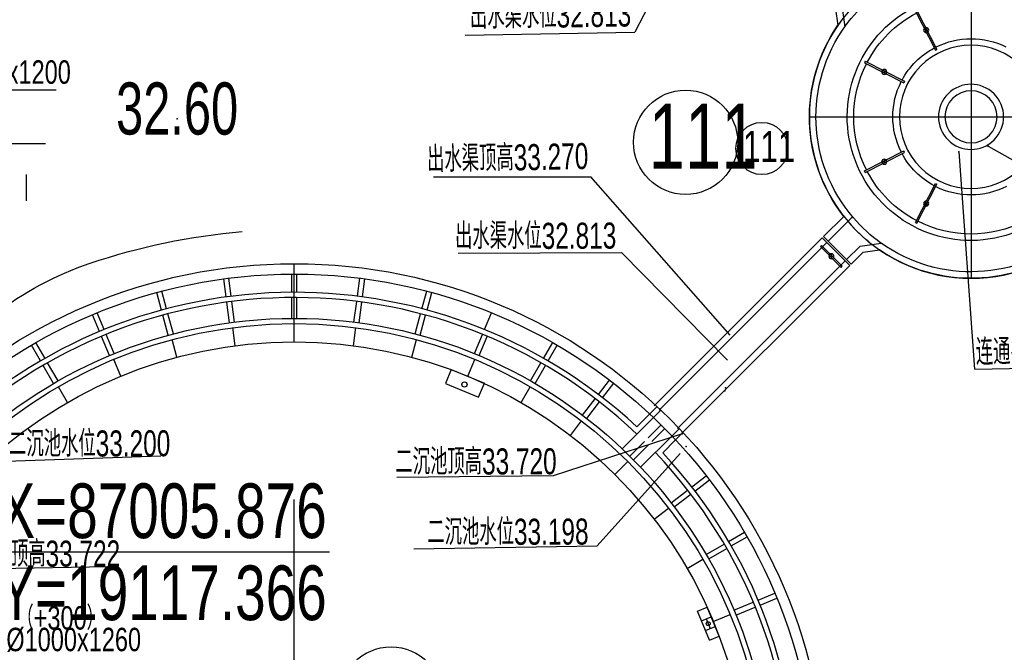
# Model space of a CAD drawing. Header units: millimetres. Extents: x 1371 to 38096, y 232 to 174236.
# Tile 41 of 84: x 19135 to 19173, y 87018 to 87043. Entities that reach past the tile are written whole.
import ezdxf
from ezdxf.enums import TextEntityAlignment as Align

# ---------------------------------------------------------------- set-up
doc = ezdxf.new("R2010")
doc.units = ezdxf.units.MM
doc.header["$LTSCALE"] = 10
doc.linetypes.add('CENTER', pattern=[50.800000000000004, 31.75, -6.35, 6.35, -6.35])
doc.linetypes.add('DASHED', pattern=[0.75, 0.5, -0.25])
for name, color, linetype in [('0提标-单体编号-平面图', 3, 'Continuous'), ('0提标-单体编号-管线图', 2, 'Continuous'), ('0提标-坐标', 3, 'Continuous'), ('0提标-管-雨水插旗', 2, 'Continuous'), ('dx', 8, 'Continuous'), ('LOCKUP', 7, 'Continuous'), ('ZBTZ', 8, 'Continuous'), ('雨水', 180, 'Continuous')]:
    doc.layers.add(name, color=color, linetype=linetype)
doc.styles.add('SMEDI', font='smsim1.shx', dxfattribs={"width": 0.75, "bigfont": 'smfs.shx'})
doc.styles.add('SMEDI1', font='smsim.shx', dxfattribs={"width": 0.75, "bigfont": 'smfs.shx'})
doc.styles.add('宋体', font='smsim1.shx', dxfattribs={"bigfont": 'smfs.shx'})
doc.styles.add('黑体', font='smsim.shx', dxfattribs={"width": 0.75, "bigfont": 'smfs.shx'})

# ---------------------------------------------------------------- blocks, each defined once
blk = doc.blocks.new('*U325')
at = {"layer": 'dx', "ltscale": 0.3}
blk.add_point((19141.370082, 87038.826232, 32.6), dxfattribs=at)
blk.add_point((19141.370082, 87038.826232, 32.6), dxfattribs=at)
at = {"layer": 'ZBTZ', "color": 8, "ltscale": 0.3}
blk.add_line((19135.58769299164, 87035.68499999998), (19135.58769299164, 87036.685), dxfattribs=at)
at = {"layer": 'ZBTZ', "color": 8, "linetype": 'Continuous', "ltscale": 0.3, "flags": 128}
blk.add_lwpolyline([(19144.1238112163, 86991.26598897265, -0.0104692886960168), (19142.29421671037, 86991.60297365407, -0.0186195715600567), (19141.278, 86991.852, -0.0045812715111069), (19138.96683129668, 86992.5334196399, -0.0098278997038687), (19137.899, 86992.88199999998, -0.0411920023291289), (19136.30228297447, 86993.59031387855, -0.0212874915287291), (19133.411, 86995.33300000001, -0.0463194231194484), (19130.89722972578, 86997.35571210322, -0.0424213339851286), (19128.586, 87000.013, -0.0426671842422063), (19126.84689542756, 87002.87656343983, -0.0392383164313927), (19125.489, 87006.256, -0.0262875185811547), (19124.68959515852, 87009.37283991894, -0.0345183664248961), (19124.373, 87011.804, -0.0354036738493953), (19124.39686816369, 87014.12303081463, -0.0242518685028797), (19124.834, 87017.478, -0.042580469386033), (19125.53387742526, 87020.07575459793, -0.0280910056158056), (19127.137, 87023.821, -0.0769194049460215), (19129.04144891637, 87026.52191920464, -0.0352828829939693), (19134.373, 87031.31799999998, -0.0847449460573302), (19138.02815790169, 87033.28150311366, -0.0587534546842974), (19143.864, 87034.50400000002)], format="xyb", dxfattribs=at)
at = {"layer": '雨水', "color": 8, "linetype": 'Continuous', "ltscale": 0.3}
for p, q in [((19162.498, 87049.026, 32.857), (19158.92625242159, 87042.1529823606)), ((19152.42119311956, 87042.04641157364), (19158.92625242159, 87042.1529823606)), ((19172.485, 87037.783, 33.856), (19179.11061551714, 87034.02888726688, -33.856)), ((19171.365, 87037.565, 33.885), (19171.96694597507, 87029.21741383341, 33.885)), ((19151.21304584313, 87036.59735068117), (19157.24638323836, 87036.59924136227)), ((19162.58838951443, 87030.52091637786, 33.351), (19157.24638323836, 87036.59924136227)), ((19152.14803354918, 87033.6717760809), (19158.42197286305, 87033.69591013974)), ((19162.49099770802, 87029.56038639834, 32.857), (19158.42197286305, 87033.69591013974)), ((19171.9737455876, 87029.2175402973, 33.885), (19177.48636845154, 87029.32006786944, 33.885)), ((19160.742, 87026.73599999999, 33.762), (19155.8034278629, 87025.11804184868)), ((19134.8080541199, 87025.67831209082, 33.241), (19140.74640221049, 87025.89108287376, 33.241)), ((19160.66488220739, 87025.98107617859, 30.91861051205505), (19157.49100770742, 87022.43812481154)), ((19155.8034278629, 87025.11804184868), (19149.7969808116, 87025.05808435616)), ((19150.45595496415, 87022.31875821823), (19157.49100770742, 87022.43812481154)), ((19132.92658872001, 87021.53889774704, 33.779), (19138.71811684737, 87021.64410362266, 33.779))]:
    blk.add_line(p, q, dxfattribs=at)
for p in [(19172.485, 87037.783, 33.856), (19171.365, 87037.565, 33.885), (19162.388, 87028.38, 33.351), (19162.413, 87028.495, 32.857), (19160.742, 87026.73599999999, 33.762), (19160.904, 87026.248, 33.248)]:
    blk.add_point(p, dxfattribs=at)
at = {"layer": 'dx', "ltscale": 0.3, "style": '黑体', "width": 0.7}
blk.add_text('32.60', height=2, dxfattribs=at).set_placement((19141.370082, 87039.226232, 32.6), align=Align.MIDDLE)
at = {"layer": '雨水', "color": 8, "linetype": 'Continuous', "ltscale": 0.3, "style": '宋体', "width": 0.7}
for s, rotation, p in [(' 出水渠水位32.813', 0.9385787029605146, (19152.34952495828, 87042.27096956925, -32.857)), (' 出水渠顶高33.270', 1.233065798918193, (19150.71051759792, 87036.76537174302, -33.351)), (' 出水渠水位32.813', 0.2203994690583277, (19151.77392345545, 87033.82075574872)), ('连通井顶高33.838', 1.233065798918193, (19172.02250144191, 87029.36651996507, 33.885)), ('二沉池水位33.200', 0.2203994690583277, (19134.92311848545, 87025.84959309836, -33.779)), ('二沉池顶高33.720', 0.2203994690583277, (19149.74555052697, 87025.15789164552, -33.762)), ('二沉池水位33.198', 0.2203994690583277, (19150.97069366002, 87022.45896369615, -33.248)), ('二沉池顶高33.722', 0.2203994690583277, (19133.00024734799, 87021.61804894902))]:
    blk.add_text(s, height=1, rotation=rotation, dxfattribs=at).set_placement(p)
blk = doc.blocks.new('*U190')
blk.add_line((0, 0), (13.28463717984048, 0))
at = {"style": 'SMEDI1', "width": 0.75}
blk.add_text(' X=87005.876 ', height=2.1, dxfattribs=at).set_placement((3.214697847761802e-17, 0.525))
blk.add_text(' Y=19117.366 ', height=2.1, dxfattribs=at).set_placement((3.214697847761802e-17, -0.525), align=Align.TOP_LEFT)
blk = doc.blocks.new('erchenghcipeishui')
at = {"color": 8, "linetype": 'CENTER', "ltscale": 0.1}
for p, q in [((19275.83056945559, 86768.28135547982), (19275.83056945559, 86753.13135542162)), ((19282.03056945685, 86759.33135544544), (19267.2909761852, 86759.33135544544))]:
    blk.add_line(p, q, dxfattribs=at)
at = {"color": 8}
for p, q in [((19280.79389940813, 86763.58757863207), (19280.67762952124, 86762.78222617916)), ((19277.90889032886, 86763.41904214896), (19277.14077804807, 86761.91412164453)), ((19277.96498860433, 86763.39004090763), (19277.19687632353, 86761.88512040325)), ((19281.02757294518, 86763.46769877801), (19280.93787329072, 86762.84638711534)), ((19277.58474434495, 86762.57126811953), (19277.5206508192, 86762.7538071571)), ((19277.64396710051, 86762.69458440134), (19277.46142806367, 86762.63049087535)), ((19277.19687632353, 86761.88512040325), (19277.14077804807, 86761.91412164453)), ((19279.88925490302, 86761.46577460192), (19278.38433440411, 86760.69766231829)), ((19279.91825614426, 86761.4096763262), (19278.41333564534, 86760.64156404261)), ((19279.88925490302, 86761.46577460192), (19279.91863080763, 86761.40987321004)), ((19279.07048211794, 86761.08553034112), (19279.25302115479, 86761.02143681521)), ((19279.19379839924, 86761.14475309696), (19279.12970487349, 86760.96221405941)), ((19278.38433440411, 86760.69766231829), (19278.41333564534, 86760.64156404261)), ((19278.38433440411, 86757.9650485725), (19278.41333564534, 86758.02114684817)), ((19279.88925490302, 86757.1969362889), (19278.38433440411, 86757.9650485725)), ((19279.91825614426, 86757.25303456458), (19278.41333564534, 86758.02114684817)), ((19279.07048211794, 86757.57718054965), (19279.25302115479, 86757.64127407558)), ((19279.19379839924, 86757.51795779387), (19279.12970487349, 86757.70049683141)), ((19279.88925490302, 86757.1969362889), (19279.91863080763, 86757.25283768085)), ((19277.19687632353, 86756.77759048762), (19277.14077804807, 86756.74858924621)), ((19277.90889032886, 86755.24366874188), (19277.14077804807, 86756.74858924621)), ((19277.96498860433, 86755.27266998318), (19277.19687632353, 86756.77759048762)), ((19277.64396710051, 86755.96812648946), (19277.46142806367, 86756.0322200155)), ((19277.58474434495, 86756.09144277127), (19277.5206508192, 86755.90890373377)), ((19277.96498860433, 86755.27266998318), (19277.90908721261, 86755.24329407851)), ((19280.37935823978, 86755.48967342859), (19281.31094477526, 86754.55808688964)), ((19281.4877214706, 86754.73486358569), (19280.71276695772, 86755.50981810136)), ((19280.0867926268, 86754.36802547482), (19279.28144017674, 86754.48429536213)), ((19281.4877214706, 86754.73486358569), (19280.42706129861, 86753.67420340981)), ((19281.54146158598, 86754.6811234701), (19280.48080141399, 86753.62046329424)), ((19281.36468489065, 86754.50434677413), (19287.80020241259, 86748.06882922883)), ((19287.98241410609, 86748.24017092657), (19281.54146158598, 86754.6811234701)), ((19279.96691277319, 86754.13435193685), (19279.34560111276, 86754.2240515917)), ((19280.42706129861, 86753.67420340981), (19279.96691277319, 86754.13435193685)), ((19280.0867926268, 86754.36802547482), (19280.60383799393, 86753.8509801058)), ((19281.56403516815, 86754.39749433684), (19280.77071078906, 86753.59198102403)), ((19281.60835272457, 86754.35249586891), (19280.81547362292, 86753.54743467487)), ((19281.19026947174, 86753.88018839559), (19281.18411195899, 86754.07355479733)), ((19281.60835272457, 86754.35249586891), (19281.56403516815, 86754.39749433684)), ((19280.65757810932, 86753.79723999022), (19287.0930301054, 86747.36178797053)), ((19281.28387391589, 86753.97995035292), (19281.09050751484, 86753.97379284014)), ((19286.92165560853, 86747.17960907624), (19280.48080141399, 86753.62046329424)), ((19280.81547362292, 86753.54743467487), (19280.77048038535, 86753.59174708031))]:
    blk.add_line(p, q, dxfattribs=at)
for centre, major_axis, ratio, start_param, end_param in [((19275.83056945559, 86759.33135544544), (0.0007681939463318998, 6.199999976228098), 0.999999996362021, -1.570672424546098, 4.712512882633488), ((19275.83056945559, 86759.33135544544), (-0.0001707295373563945, 4.75000001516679), 0.9999999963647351, 1.597041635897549, 7.37832004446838), ((19275.83056945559, 86759.33135544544), (4.207285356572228, 4.207285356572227), 0.9999999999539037, 6.126187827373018, 6.358887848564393), ((19275.83056945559, 86759.33135544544), (-3.181980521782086, 3.181980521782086), 0.999999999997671, 4.411367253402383, 5.013410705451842), ((19277.55269758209, 86762.66253763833), (-0.06840000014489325, 0.06840000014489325), 0.9999999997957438, 3.926990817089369, 10.21017612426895), ((19275.83056945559, 86759.33135544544), (-0.001041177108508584, 5.949999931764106), 0.9999999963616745, 4.0025183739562, 5.340614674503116), ((19275.83056945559, 86759.33135544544), (0.0003532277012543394, 6.20000001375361), 0.999999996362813, 4.048312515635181, 5.315233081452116), ((19275.83056945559, 86759.33135544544), (2.121320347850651, 2.12132034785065), 0.9999999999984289, 0.3221424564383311, 1.246968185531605), ((19275.83056945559, 86759.33135544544), (-1.942770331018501, 1.942770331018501), 0.9999999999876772, 3.926990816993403, 10.21017612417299), ((19275.83056945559, 86759.33135544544), (-2.121320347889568, 2.121320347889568), 0.9999999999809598, 4.417589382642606, 5.007188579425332), ((19275.83056945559, 86759.33135544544), (3.181980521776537, 3.181980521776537), 0.9999999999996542, 5.02767111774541, 5.968129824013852), ((19279.16175163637, 86761.0534835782), (-0.06840000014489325, 0.06840000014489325), 0.9999999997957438, 3.926990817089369, 10.21017612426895), ((19275.83056945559, 86759.33135544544), (0.883883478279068, 0.883883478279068), 0.9999999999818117, 5.497787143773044, 11.78097245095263), ((19275.83056945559, 86759.33135544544), (-2.121320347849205, 2.121320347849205), 0.9999999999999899, 3.463735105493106, 4.396538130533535), ((19275.83056945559, 86759.33135544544), (-0.7071067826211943, 0.7071067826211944), 0.9999999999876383, 3.926990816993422, 10.21017612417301), ((19275.83056945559, 86759.33135544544), (2.121320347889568, 2.121320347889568), 0.9999999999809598, 4.417589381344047, 5.007188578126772), ((19279.16175163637, 86757.60922731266), (0.0684000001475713, 0.0684000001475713), 0.9999999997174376, 5.497787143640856, 11.78097245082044), ((19275.83056945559, 86759.33135544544), (3.181980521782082, 3.181980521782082), 0.9999999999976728, 4.411367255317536, 5.013410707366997), ((19275.83056945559, 86759.33135544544), (2.12132034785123, 2.12132034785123), 0.9999999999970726, 3.457443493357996, 4.39024652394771), ((19277.55269758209, 86756.00017325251), (0.0684000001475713, 0.0684000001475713), 0.9999999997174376, 5.497787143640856, 11.78097245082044), ((19275.83056945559, 86759.33135544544), (-3.181980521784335, 3.181980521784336), 0.9999999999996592, 1.885851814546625, 2.826310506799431), ((19275.47927507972, 86759.67431216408), (4.553785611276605, 4.553785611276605), 0.9999999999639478, 4.560255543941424, 4.783239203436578), ((19275.83056945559, 86759.33135544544), (-4.384062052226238, 4.384062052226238), 0.9999999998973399, 3.016260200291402, 3.214237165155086), ((19275.83056945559, 86759.33135544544), (1.679687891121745e-05, 5.950000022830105), 0.9999999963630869, 2.431899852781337, 3.760297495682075), ((19275.83056945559, 86759.33135544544), (-0.0006279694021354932, 6.199999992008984), 0.9999999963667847, 2.477357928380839, 3.744278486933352), ((19281.18719071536, 86753.97687159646), (-0.06840000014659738, 0.06840000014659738), 0.9999999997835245, 3.926990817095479, 10.21017612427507)]:
    blk.add_ellipse(centre, major_axis=major_axis, ratio=ratio, start_param=start_param, end_param=end_param, dxfattribs=at)
blk = doc.blocks.new('一期二沉池')
at = {"color": 8, "linetype": 'CENTER', "ltscale": 0.1}
blk.add_line((19249.86592477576, 86768.94773371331), (19249.86592477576, 86809.74773387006), dxfattribs=at)
at = {"color": 8}
for p, q in [((19249.76592477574, 86808.64747479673), (19249.76592477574, 86809.34748386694)), ((19249.96592477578, 86808.64747479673), (19249.96592477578, 86809.34748386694)), ((19247.24765859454, 86808.46931021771), (19247.15628907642, 86809.1633306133)), ((19247.44594756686, 86808.49541545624), (19247.35457804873, 86809.18943585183)), ((19252.28590198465, 86808.49541545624), (19252.37727150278, 86809.18943585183)), ((19252.48419095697, 86808.46931021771), (19252.5755604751, 86809.1633306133)), ((19244.77419167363, 86807.96397016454), (19244.59301599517, 86808.64012700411)), ((19244.96737683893, 86808.01573397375), (19244.78620116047, 86808.69189081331)), ((19254.76447271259, 86808.01573397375), (19254.94564839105, 86808.69189081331)), ((19254.95765787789, 86807.96397016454), (19255.13883355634, 86808.64012700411)), ((19242.38784571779, 86807.14010114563), (19242.11996384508, 86807.78682519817)), ((19242.57262162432, 86807.21663783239), (19242.30473975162, 86807.86336188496)), ((19257.15922792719, 86807.21663783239), (19257.42710979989, 86807.86336188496)), ((19249.86592477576, 86806.74773385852), (19249.86592477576, 86807.44773386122)), ((19247.59476903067, 86806.59887444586), (19247.50340069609, 86807.29288585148)), ((19252.13708052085, 86806.59887444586), (19252.22844885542, 86807.29288585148)), ((19240.12945176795, 86806.01179978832), (19239.77944723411, 86806.61802542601)), ((19240.30265684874, 86806.1117997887), (19239.9526523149, 86806.7180254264)), ((19245.36247339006, 86806.15484323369), (19245.18130005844, 86806.83099131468)), ((19254.36937616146, 86806.15484323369), (19254.55054949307, 86806.83099131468)), ((19259.42919270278, 86806.1117997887), (19259.77919723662, 86806.7180254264)), ((19259.60239778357, 86806.01179978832), (19259.95240231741, 86806.61802542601)), ((19243.20723305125, 86805.42323771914), (19242.93935464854, 86806.06995339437)), ((19256.52461650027, 86805.42323771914), (19256.79249490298, 86806.06995339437)), ((19255.8899112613, 86805.68614123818), (19255.66718950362, 86805.1484433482)), ((19255.8899112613, 86805.68614123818), (19257.15932173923, 86805.16033420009)), ((19255.66718950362, 86805.1484433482), (19256.93659998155, 86804.6226363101)), ((19256.93659998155, 86804.6226363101), (19257.15932173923, 86805.16033420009)), ((19261.5355273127, 86804.72012392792), (19261.96166583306, 86805.275478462)), ((19261.69419798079, 86804.59837164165), (19262.12033650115, 86805.15372617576)), ((19241.16592477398, 86804.41657587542), (19240.81592477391, 86805.02279366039)), ((19258.56592477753, 86804.41657587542), (19258.9159247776, 86805.02279366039)), ((19263.0091317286, 86803.48089028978), (19263.50442094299, 86803.97617950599)), ((19263.78743365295, 86804.25919221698), (19263.50442094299, 86803.97617950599)), ((19263.65008690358, 86803.83900275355), (19263.9330163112, 86804.12193216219)), ((19260.45837364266, 86803.15208196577), (19260.88450664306, 86803.70742930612)), ((19262.44759461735, 86802.63651046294), (19263.65008690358, 86803.83900275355)), ((19263.44219178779, 86803.06542220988), (19263.93717294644, 86803.56040337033)), ((19263.58361314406, 86802.9240008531), (19264.0785943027, 86803.41898201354)), ((19264.35719368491, 86803.13189596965), (19264.64012309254, 86803.4148253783)), ((19264.77738314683, 86803.26924271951), (19264.49437043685, 86802.98623000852)), ((19263.15470139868, 86801.92940367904), (19264.35719368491, 86803.13189596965)), ((19263.99908122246, 86802.49094079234), (19264.49437043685, 86802.98623000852)), ((19262.16958277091, 86801.65139183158), (19262.66455751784, 86802.14636658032)), ((19265.11656257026, 86801.17600703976), (19265.67191710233, 86801.60214556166)), ((19265.23831485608, 86801.01733637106), (19265.79366938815, 86801.44347489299)), ((19263.67027289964, 86799.94018269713), (19264.22562023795, 86800.36631569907)), ((19266.52999071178, 86799.08420683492), (19267.13621634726, 86799.43421137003)), ((19266.62999071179, 86798.9110017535), (19267.23621634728, 86799.26100628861)), ((19264.93476680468, 86798.0477338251), (19265.54098458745, 86798.39773382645)), ((19267.65829206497, 86796.82581287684), (19268.30501611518, 86797.09369475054)), ((19267.73482875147, 86796.64103696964), (19268.38155280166, 86796.90891884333)), ((19265.33270655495, 86796.40371991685), (19265.70225836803, 86796.5567932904)), ((19265.79192667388, 86795.2950644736), (19265.33270655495, 86796.40371991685)), ((19266.16147848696, 86795.44813784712), (19265.70225836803, 86796.5567932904)), ((19265.48577992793, 86796.03416810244), (19265.85533174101, 86796.18724147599)), ((19265.67055583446, 86796.1107047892), (19265.82362920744, 86795.74115297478)), ((19265.94142864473, 86796.0064255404), (19266.58814431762, 86796.2743039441)), ((19265.6388533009, 86795.664616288), (19266.00840511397, 86795.81768966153)), ((19265.79192667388, 86795.2950644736), (19266.16147848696, 86795.44813784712))]:
    blk.add_line(p, q, dxfattribs=at)
at = {"color": 8, "linetype": 'DASHED', "ltscale": 200}
for p, q in [((19247.37818663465, 86807.47785131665), (19247.27376418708, 86808.27101855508)), ((19247.57647560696, 86807.50395655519), (19247.4720531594, 86808.29712379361)), ((19249.76592477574, 86807.64746063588), (19249.76592477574, 86808.44747208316)), ((19249.96592477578, 86807.64746063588), (19249.96592477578, 86808.44747208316)), ((19252.15537394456, 86807.50395655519), (19252.25979639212, 86808.29712379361)), ((19252.35366291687, 86807.47785131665), (19252.45808536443, 86808.27101855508)), ((19245.03301438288, 86806.99803065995), (19244.82595618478, 86807.77078237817)), ((19245.22619954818, 86807.04979446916), (19245.01914135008, 86807.8225461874)), ((19254.50565000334, 86807.04979446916), (19254.71270820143, 86807.8225461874)), ((19254.69883516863, 86806.99803065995), (19254.90589336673, 86807.77078237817)), ((19242.77053456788, 86806.21620853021), (19242.46438344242, 86806.95532273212)), ((19242.95531047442, 86806.29274521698), (19242.64915934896, 86807.03185941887)), ((19256.7765390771, 86806.29274521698), (19257.08269020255, 86807.03185941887)), ((19256.96131498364, 86806.21620853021), (19257.2674661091, 86806.95532273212)), ((19240.62945884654, 86805.14576212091), (19240.22945312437, 86805.83859235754)), ((19240.80266392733, 86805.24576212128), (19240.40265820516, 86805.93859235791)), ((19258.92918562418, 86805.24576212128), (19259.32919134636, 86805.93859235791)), ((19259.10239070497, 86805.14576212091), (19259.50239642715, 86805.83859235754)), ((19260.92675726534, 86803.92675935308), (19261.41377337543, 86804.56145110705)), ((19261.08542793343, 86803.80500706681), (19261.57244404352, 86804.43969882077)), ((19262.73507499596, 86802.35830541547), (19263.30076851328, 86802.92399893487)), ((19262.87649635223, 86802.2168840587), (19263.44218986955, 86802.78257757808)), ((19264.32319799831, 86800.56723699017), (19264.95788974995, 86801.05425310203)), ((19264.44495028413, 86800.40856632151), (19265.07964203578, 86800.89558243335)), ((19265.6639530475, 86798.58419975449), (19266.35678328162, 86798.98420547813)), ((19265.76395304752, 86798.41099467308), (19266.45678328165, 86798.8110003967)), ((19266.73439945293, 86796.44312402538), (19267.47351365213, 86796.74927515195)), ((19266.81093613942, 86796.25834811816), (19267.55005033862, 86796.56449924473))]:
    blk.add_line(p, q, dxfattribs=at)
at = {"color": 8}
for centre, major_axis, ratio, start_param, end_param in [((19249.86592477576, 86789.34773379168), (0.001414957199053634, 20.40000002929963), 0.9999999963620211, -1.570726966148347, 4.712458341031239), ((19249.86592477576, 86789.34773379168), (0.7271684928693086, 19.28629639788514), 0.9999999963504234, -0.7114347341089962, 5.499195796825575), ((19249.86592477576, 86789.34773379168), (-1.216756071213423, 19.06120425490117), 0.9999999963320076, -0.8229648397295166, 5.407858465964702), ((19249.86592477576, 86789.34773379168), (0.0004856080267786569, 20.00000007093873), 0.9999999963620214, -1.570772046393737, 4.71241326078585), ((19249.86592477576, 86789.34773379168), (-0.000487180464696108, 17.40000006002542), 0.999999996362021, 4.712360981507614, 10.9955462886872), ((19249.86592477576, 86789.34773379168), (0.002568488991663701, 18.29999989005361), 0.9999999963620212, -1.570655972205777, 4.712529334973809), ((19249.86592477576, 86789.34773379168), (-0.0008710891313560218, 18.10000004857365), 0.9999999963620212, 4.712340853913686, 10.99552616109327), ((19256.39435557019, 86805.10876001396), (0.07071067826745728, 0.07071067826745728), 0.9999999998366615, 5.497787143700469, 11.78097245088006), ((19265.74709252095, 86795.92592888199), (0.05303300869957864, 0.05303300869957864), 0.9999999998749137, 5.497787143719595, 11.78097245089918)]:
    blk.add_ellipse(centre, major_axis=major_axis, ratio=ratio, start_param=start_param, end_param=end_param, dxfattribs=at)
blk = doc.blocks.new('*U324')
at = {"layer": '0提标-单体编号-平面图', "ltscale": 0.3}
for centre in [(19160.87768923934, 87037.92680304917), (19149.5808230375, 87016.55128424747)]:
    blk.add_circle(centre, 2, dxfattribs=at)
at = {"layer": '0提标-单体编号-管线图', "ltscale": 0.3}
blk.add_circle((19163.80531663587, 87037.68889044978), 1, dxfattribs=at)
at = {"layer": '0提标-管-雨水插旗', "color": 7, "ltscale": 0.5}
for p, q in [((19131.77395748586, 87039.93977237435), (19136.72395748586, 87039.93977237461)), ((19136.32123994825, 87037.86748991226), (19134.24895748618, 87037.86748991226))]:
    blk.add_line(p, q, dxfattribs=at)
at = {"ltscale": 0.3, "xscale": -1}
blk.add_blockref('erchenghcipeishui', (38447.66113891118, 279.5734068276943), dxfattribs=at)
at = {"ltscale": 0.3}
blk.add_blockref('一期二沉池', (-104, 223.519000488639), dxfattribs=at)
at = {"layer": '0提标-坐标', "ltscale": 0.3}
blk.add_blockref('*U190', (19133.93326039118, 87022.2042753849), dxfattribs=at)
at = {"layer": '0提标-单体编号-平面图', "color": 3, "ltscale": 0.3, "style": 'SMEDI', "width": 0.75}
blk.add_text('111', height=2.5, dxfattribs=at).set_placement((19159.45932609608, 87036.91374145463))
at = {"layer": '0提标-单体编号-管线图', "ltscale": 0.3, "style": 'SMEDI', "width": 0.75}
blk.add_text('111', height=1.2, dxfattribs=at).set_placement((19163.08011568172, 87037.16495887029))
at = {"layer": '0提标-管-雨水插旗', "ltscale": 10, "style": 'SMEDI1', "width": 0.75}
for s, p in [('%%C1000x1200', (19132.12282375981, 87040.17486289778)), ('（+300）', (19135.22539666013, 87019.21659816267)), ('%%C1000x1260', (19134.81751973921, 87018.38729774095))]:
    blk.add_text(s, height=0.9, dxfattribs=at).set_placement(p)
blk = doc.blocks.new('*U327')
at = {"layer": 'LOCKUP', "ltscale": 0.3}
for name in ['*U324', '*U325']:
    blk.add_blockref(name, (0, 0), dxfattribs=at)

msp = doc.modelspace()

# ---------------------------------------------------------------- block references
at = {"layer": 'LOCKUP', "ltscale": 0.3}
msp.add_blockref('*U327', (0, 0), dxfattribs=at)

doc.saveas('drawing.dxf')
